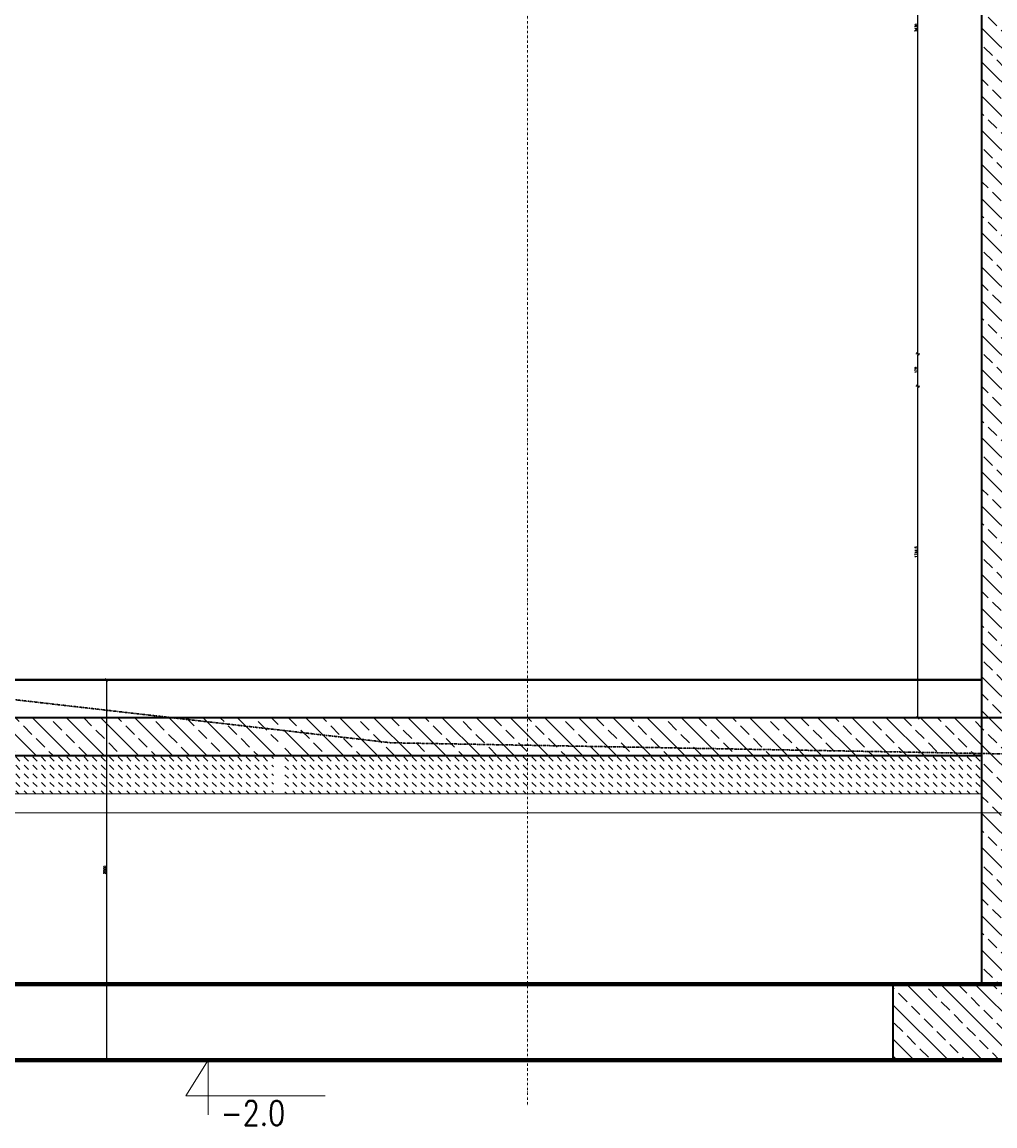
# Model space of a CAD drawing. Header units: millimetres. Extents: x -1893473 to 942156, y -534599 to 942944.
# Tile 8 of 16: x -84256 to -79141, y -279070 to -273264. Entities that reach past the tile are written whole.
import ezdxf

# ---------------------------------------------------------------- set-up
doc = ezdxf.new("R2010")
doc.units = ezdxf.units.MM
doc.header["$LTSCALE"] = 0.2
doc.linetypes.add('BORDER2', pattern=[22.225, 6.35, -3.175, 6.35, -3.175, 0, -3.175])
doc.linetypes.add('DASHDOT', pattern=[25.4, 12.7, -6.35, 0, -6.35])
doc.layers.get('0').update_dxf_attribs({"lineweight": 0})
for name, color, linetype, lineweight in [('!! 1_hatch projektowane ściany', 4, 'Continuous', 5), ('!! 1_PROJ Sciany', 2, 'Continuous', 40), ('!! 1_PROJ ŻELBET', 1, 'Continuous', 35), ('!! wymiary osi', 250, 'Continuous', 9), ('0-osie-liniA', 14, 'DASHDOT', 5), ('DO KONSTRUKCJI', 222, 'Continuous', 35), ('P-Linia1', 3, 'Continuous', 53), ('P-Ściana żelbetowa', 50, 'Continuous', 30)]:
    doc.layers.add(name, color=color, linetype=linetype, lineweight=lineweight)
doc.styles.add('50', font='ROMANS.shx', dxfattribs={"width": 0.8, "height": 10})
doc.styles.add('TXT', font='simplex.shx')
doc.dimstyles.new('DIM50', dxfattribs={"dimscale": 5, "dimtxt": 2.5, "dimasz": 1.5, "dimexe": 0, "dimexo": 0, "dimgap": 0.5, "dimtad": 1, "dimdec": 4, "dimrnd": 0.5, "dimdsep": 46, "dimtxsty": 'TXT', "dimblk1": 'TICK1', "dimblk2": 'TICK1', "dimsah": 1, "dimcen": 0, "dimse1": 1, "dimse2": 1, "dimclrd": 1, "dimclre": 7, "dimclrt": 9, "dimadec": 0, "dimazin": 0, "dimtfac": 1, "dimtdec": 4, "dimtmove": 2, "dimatfit": 3, "dimldrblk": 'TICK1', "dimfxl": 1, "dimtolj": 1, "dimarcsym": 0})
pattern_1 = [(135, (-701709.86, 1813346.13), (-89.802561, -89.802561), []), (135, (-701709.86, 1813435.93), (-89.802561, -89.802561), [63.5, -31.75])]

# ---------------------------------------------------------------- blocks, each defined once
blk = doc.blocks.new('TICK1')
at = {"color": 2}
blk.add_line((-1, -1), (1, 1), dxfattribs=at)
at = {"color": 0}
for p, q in [((0, 0), (-1, 0)), ((0, -1.4), (0, 1.4))]:
    blk.add_line(p, q, dxfattribs=at)
blk = doc.blocks.new('*D5222')
at = {"layer": '!! wymiary osi', "color": 1, "lineweight": -2, "transparency": 16777216}
blk.add_line((-79546.2, -276916.1), (-79546.2, -275186.9), dxfattribs=at)
at = {"layer": 'DEFPOINTS', "color": 0, "transparency": 16777216}
for p in [(-79546.2, -275179.4), (-79371.9, -275179.4), (-79371.9, -276923.6)]:
    blk.add_point(p, dxfattribs=at)
at = {"layer": '!! wymiary osi', "color": 1, "lineweight": -2, "transparency": 16777216, "xscale": 7.5, "yscale": 7.5, "zscale": 7.5}
for p, rotation in [((-79546.2, -275179.4), 90), ((-79546.2, -276923.6), 270)]:
    blk.add_blockref('TICK1', p, dxfattribs=dict(at, rotation=rotation))
at = {"layer": '!! wymiary osi', "color": 9, "transparency": 16777216, "insert": (-79555, -276051.5), "char_height": 12.5, "attachment_point": 5, "rotation": 90, "style": 'TXT'}
blk.add_mtext('\\A1;1744.5', dxfattribs=at)
blk = doc.blocks.new('*D5223')
at = {"layer": '!! wymiary osi', "color": 1, "lineweight": -2, "transparency": 16777216}
blk.add_line((-79546.2, -275171.9), (-79546.2, -275016.9), dxfattribs=at)
at = {"layer": 'DEFPOINTS', "color": 0, "transparency": 16777216}
for p in [(-79546.2, -275009.4), (-79371.9, -275009.4), (-79371.9, -275179.4)]:
    blk.add_point(p, dxfattribs=at)
at = {"layer": '!! wymiary osi', "color": 1, "lineweight": -2, "transparency": 16777216, "xscale": 7.5, "yscale": 7.5, "zscale": 7.5}
for p, rotation in [((-79546.2, -275009.4), 90), ((-79546.2, -275179.4), 270)]:
    blk.add_blockref('TICK1', p, dxfattribs=dict(at, rotation=rotation))
at = {"layer": '!! wymiary osi', "color": 9, "transparency": 16777216, "insert": (-79555, -275094.4), "char_height": 12.5, "attachment_point": 5, "rotation": 90, "style": 'TXT'}
blk.add_mtext('\\A1;170', dxfattribs=at)
blk = doc.blocks.new('*D5224')
at = {"layer": '!! wymiary osi', "color": 1, "lineweight": -2, "transparency": 16777216}
blk.add_line((-79546.2, -275001.9), (-79546.2, -271586.9), dxfattribs=at)
at = {"layer": 'DEFPOINTS', "color": 0, "transparency": 16777216}
for p in [(-79546.2, -271579.4), (-79371.9, -271579.4), (-79371.9, -275009.4)]:
    blk.add_point(p, dxfattribs=at)
at = {"layer": '!! wymiary osi', "color": 1, "lineweight": -2, "transparency": 16777216, "xscale": 7.5, "yscale": 7.5, "zscale": 7.5}
for p, rotation in [((-79546.2, -271579.4), 90), ((-79546.2, -275009.4), 270)]:
    blk.add_blockref('TICK1', p, dxfattribs=dict(at, rotation=rotation))
at = {"layer": '!! wymiary osi', "color": 9, "transparency": 16777216, "insert": (-79555, -273294.4), "char_height": 12.5, "attachment_point": 5, "rotation": 90, "style": 'TXT'}
blk.add_mtext('\\A1;3430', dxfattribs=at)
blk = doc.blocks.new('*D5242')
at = {"layer": '!! wymiary osi', "color": 1, "lineweight": -2, "transparency": 16777216}
blk.add_line((-83812.8, -276731.1), (-83812.8, -278716.1), dxfattribs=at)
at = {"layer": 'DEFPOINTS', "color": 0, "transparency": 16777216}
for p in [(-83835.3, -276723.6), (-83835.3, -278723.6), (-83812.8, -278723.6)]:
    blk.add_point(p, dxfattribs=at)
at = {"layer": '!! wymiary osi', "color": 1, "lineweight": -2, "transparency": 16777216, "xscale": 7.5, "yscale": 7.5, "zscale": 7.5}
for p, rotation in [((-83812.8, -276723.6), 90), ((-83812.8, -278723.6), 270)]:
    blk.add_blockref('TICK1', p, dxfattribs=dict(at, rotation=rotation))
at = {"layer": '!! wymiary osi', "color": 9, "lineweight": 13, "transparency": 16777216, "insert": (-83821.6, -277723.6), "char_height": 12.5, "attachment_point": 5, "rotation": 90, "style": 'TXT'}
blk.add_mtext('\\A1;2000', dxfattribs=at)
blk = doc.blocks.new('A$C51EA1695')
at = {"layer": '!! wymiary osi', "color": 1, "lineweight": 13}
for p, q in [((-17.59, -10.27), (-17.59, 18.5)), ((-29.37, 8.48), (-17.59, 8.48)), ((-17.59, -10.27), (-29.37, 8.48))]:
    blk.add_line(p, q, dxfattribs=at)
blk.add_lwpolyline([(-29.37, 8.48), (43.95, 8.48)], dxfattribs=at)

msp = doc.modelspace()

# ---------------------------------------------------------------- hatches: boundary and pattern name
at = {"layer": '!! 1_hatch projektowane ściany'}
h = msp.add_hatch(dxfattribs=at)
h.set_pattern_fill('ANSI33', color=256, scale=20, angle=90)
h.set_pattern_definition(pattern_1)
h.paths.add_polyline_path([(-78959.15885, -266571.25727), (-79209.15885, -266571.25727), (-79209.15885, -276923.64349), (-78959.15885, -276923.64349)])
h = msp.add_hatch(dxfattribs=at)
h.set_pattern_fill('ANSI33', color=256, scale=20, angle=90)
h.set_pattern_definition(pattern_1)
h.paths.add_polyline_path([(-82909.72485, -276923.64349), (-84959.15885, -276923.64349), (-84959.15885, -277123.64349), (-82909.72485, -277123.64349)])
h = msp.add_hatch(dxfattribs=at)
h.set_pattern_fill('ANSI33', color=256, scale=20, angle=90)
h.set_pattern_definition(pattern_1)
h.paths.add_polyline_path([(-81599.1819, -276923.64349), (-82874.15885, -276923.64349), (-82874.15885, -277123.64349), (-81599.1819, -277123.64349)])
h.paths.add_polyline_path([(-79209.15885, -276923.64349), (-81599.1819, -276923.64349), (-81599.1819, -277123.64349), (-79209.15885, -277123.64349)])
h = msp.add_hatch(dxfattribs=at)
h.set_pattern_fill('ANSI33', color=256, scale=20, angle=90)
h.set_pattern_definition(pattern_1)
h.paths.add_polyline_path([(-78959.15885, -276923.64349), (-79209.15885, -276923.64349), (-79209.15885, -278323.64349), (-78959.15885, -278323.64349)])
h = msp.add_hatch(dxfattribs=at)
h.set_pattern_fill('DASH', color=256, scale=10, angle=-45)
h.set_pattern_definition([(315, (1927018.01, 531723.194), (44.9012806, -8e-15), [31.75, -31.75])])
h.paths.add_polyline_path([(-82934.35472, -277323.64349), (-82934.35472, -277123.64349), (-84959.15885, -277123.64349), (-84959.15885, -277323.64349)])
h = msp.add_hatch(dxfattribs=at)
h.set_pattern_fill('DASH', color=256, scale=10, angle=-45)
h.set_pattern_definition([(315, (1929103.01, 531723.194), (44.9012806, -8e-15), [31.75, -31.75])])
h.paths.add_polyline_path([(-79199.15885, -277323.64349), (-79199.15885, -277123.64349), (-82874.15885, -277123.64349), (-82874.15885, -277323.64349)])
h = msp.add_hatch(dxfattribs=at)
h.set_pattern_fill('ANSI33', color=256, scale=20, angle=90)
h.set_pattern_definition([(135, (-701709.86, 1814746.13), (-89.802561, -89.802561), []), (135, (-701709.86, 1814835.93), (-89.802561, -89.802561), [63.5, -31.75])])
h.paths.add_polyline_path([(-79676.69506, -278323.64349), (-78476.69506, -278323.64349), (-78476.69506, -278723.64349), (-79676.69506, -278723.64349)])

# ---------------------------------------------------------------- linework, layer by layer
at = {"layer": '!! 1_PROJ Sciany'}
msp.add_lwpolyline([(-79209.15885, -276723.64349), (-85084.1819, -276723.64349)], dxfattribs=at)
at = {"layer": '!! 1_PROJ ŻELBET'}
msp.add_line((-79209.15885, -278323.64349), (-79209.15885, -266571.25727), dxfattribs=at)
for points in [[(-79209.15885, -276923.64349), (-90739.53757, -276923.64349)], [(-67659.2181, -276923.64349), (-79209.15885, -276923.64349)], [(-79209.15885, -277123.64349), (-84959.15885, -277123.64349)], [(-79209.15885, -277123.64349), (-82874.15885, -277123.64349)]]:
    msp.add_lwpolyline(points, dxfattribs=at)
at = {"layer": '!! wymiary osi'}
for points in [[(-90114.1819, -277423.64349), (-69826.43601, -277423.64349), (-68385.01466, -278923.64349), (-67242.79674, -278923.64349), (-65492.79674, -277173.64349), (-65077.57352, -277173.64349), (-65077.57352, -277073.64349), (-65534.2181, -277073.64349), (-67284.2181, -278823.64349), (-68285.01466, -278823.64349), (-69785.01466, -277323.64349), (-75609.1819, -277323.64349)], [(-79209.15885, -277123.64349), (-87916.38006, -277123.64349)], [(-82874.15885, -277323.64349), (-79209.15885, -277323.64349), (-79209.15885, -277123.64349), (-82874.15885, -277123.64349)], [(-84959.15885, -277323.64349), (-79209.15885, -277323.64349)]]:
    msp.add_lwpolyline(points, dxfattribs=at)
at = {"layer": '0-osie-liniA', "ltscale": 5}
msp.add_lwpolyline([(-81599.1819, -261044.45329), (-81599.1819, -278969.76313)], dxfattribs=at)
at = {"layer": 'DO KONSTRUKCJI', "color": 6, "linetype": 'BORDER2', "lineweight": 30, "true_color": 0xe600e6}
msp.add_lwpolyline([(-64445.79423, -277173.64349), (-75747.80682, -277173.64349), (-82315.44095, -277054.87635), (-85209.12165, -276723.65038), (-87434.1819, -276723.64349), (-87790.92505, -276727.19565), (-88671.87728, -276328.64349), (-91083.95053, -276328.64349), (-91414.1819, -276223.64349), (-93464.73377, -276193.33879)], dxfattribs=at)
at = {"layer": 'DO KONSTRUKCJI', "color": 1, "lineweight": 35}
msp.add_lwpolyline([(-79676.69506, -278723.64349), (-78476.69506, -278723.64349), (-78476.69506, -278323.64349), (-79676.69506, -278323.64349)], close=True, dxfattribs=at)
at = {"layer": 'P-Linia1', "color": 1, "lineweight": 80, "true_color": 0xf50000}
for points in [[(-67184.2181, -278323.64349), (-85679.15885, -278323.64349), (-85679.15885, -277923.64349), (-89314.1819, -277923.64349), (-89314.1819, -277523.64349), (-90114.1819, -277523.64349), (-90114.1819, -277123.64349), (-90714.1819, -277123.64349), (-90714.1819, -276983.64349), (-91414.1819, -276983.64349)], [(-67184.2181, -278723.64349), (-86079.15885, -278723.64349), (-86079.15885, -278323.64349), (-89814.1819, -278323.64349), (-89814.1819, -277923.64349), (-90614.1819, -277923.64349), (-90614.1819, -277523.64349), (-91414.1819, -277523.64349), (-91414.1819, -277283.64349)]]:
    msp.add_lwpolyline(points, dxfattribs=at)

# ---------------------------------------------------------------- block references
at = {"layer": 'P-Ściana żelbetowa', "color": 1, "true_color": 0xf50000, "xscale": -10, "yscale": 10, "zscale": 10, "rotation": 180}
msp.add_blockref('A$C51EA1695', (-83101.96999, -278826.38931), dxfattribs=at)

# ---------------------------------------------------------------- texts
at = {"layer": 'P-Ściana żelbetowa', "color": 1, "lineweight": 13, "true_color": 0xf50000, "insert": (-83212.22314, -278937.64871), "char_height": 130, "attachment_point": 1, "style": '50'}
msp.add_mtext_dynamic_manual_height_columns('-2.0', width=145.1742013, gutter_width=50, heights=[0], dxfattribs=at)

# ---------------------------------------------------------------- dimensions: what is measured, and where the dimension line sits
at = {"layer": '!! wymiary osi'}
for base, p1, p2, picture, middle in [((-79546.20139, -271579.35777), (-79371.87677, -275009.35777), (-79371.87677, -271579.35777), '*D5224', (-79554.95139, -273294.35777)), ((-79546.20139, -275009.35777), (-79371.87677, -275179.35777), (-79371.87677, -275009.35777), '*D5223', (-79554.95139, -275094.35777)), ((-79546.20139, -275179.35777), (-79371.87677, -276923.64349), (-79371.87677, -275179.35777), '*D5222', (-79554.95139, -276051.50063))]:
    dim = msp.add_linear_dim(base=base, p1=p1, p2=p2, angle=90, dimstyle='DIM50', dxfattribs=at)
    dim.commit()
    dim.dimension.update_dxf_attribs({"geometry": picture, "text_midpoint": middle})
at = {"layer": '!! wymiary osi', "color": 1, "lineweight": 13}
dim = msp.add_linear_dim(base=(-83812.82649, -278723.64349), p1=(-83835.25874, -276723.64349), p2=(-83835.25874, -278723.64349), angle=90, dimstyle='DIM50', dxfattribs=at)
dim.commit()
dim.dimension.update_dxf_attribs({"geometry": '*D5242', "text_midpoint": (-83821.57649, -277723.64349)})

doc.saveas('drawing.dxf')
